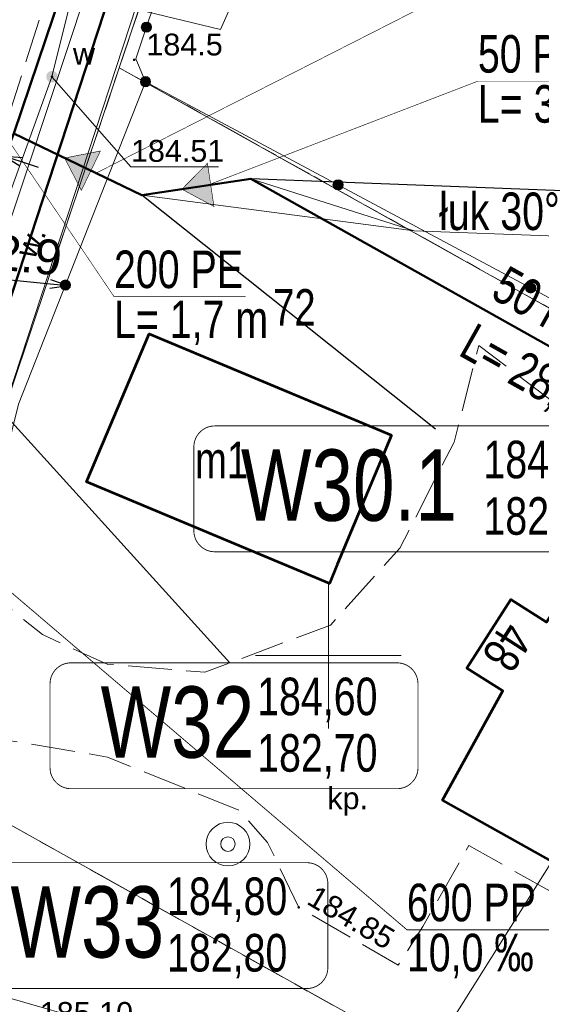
# Model space of a CAD drawing. Header units: metres. Extents: x 7482748 to 7484637, y 5684406 to 5687014.
# Tile 128 of 180: x 7483489 to 7483507, y 5686338 to 5686372. Entities that reach past the tile are written whole.
import ezdxf
from ezdxf.lldxf.tags import DXFTag

# ---------------------------------------------------------------- set-up
doc = ezdxf.new("R2010")
doc.units = ezdxf.units.M
doc.header["$MEASUREMENT"] = 0
for name, pattern in [('1', [1.5, 1, -0.5]), ('KTJZ01_500', [2, 1.5, -0.5]), ('l217_500', [2, 1.5, -0.5]), ('l218_500', [1, 0.5, -0.5])]:
    doc.linetypes.add(name, pattern=pattern)
for name, color, linetype, lineweight in [('.domiar', 250, 'Continuous', 9), ('.k deszczowa', 200, 'Continuous', 50), ('.ks tłoczny', 104, 'Continuous', 50), ('_Dzialki', 7, 'Continuous', 0), ('_Dzialki_opis', 7, 'Continuous', 0), ('_Kontury', 7, 'Continuous', 0), ('_Podzial_sekcyjny_krzyze', 7, '1', 13), ('_Uzytki', 7, 'Continuous', 0), ('EGB_Adres', 7, 'Continuous', 0), ('EGB_Budynek', 7, 'Continuous', 0), ('EGB_Budynek_opis', 7, 'Continuous', 0), ('GES__SUUS13_P', 7, 'Continuous', 13), ('GES__SUUS25_WP', 7, 'Continuous', 13), ('KTOK05_01', 7, 'Continuous', 13), ('RTPW01_P', 7, 'Continuous', 0), ('RTPW02_P', 7, 'Continuous', 0)]:
    doc.layers.add(name, color=color, linetype=linetype, lineweight=lineweight)
doc.layers.add('_ramki_nieplotowane', color=7, linetype='Continuous', lineweight=0, plot=False)
doc.layers.add('GES__SUPS01_08G', color=5, linetype='Continuous', lineweight=13, true_color=0x0000ff, transparency=0.25)
doc.layers.add('GES__SUUS_RG_KT', color=7, linetype='Continuous', lineweight=13, true_color=0x803300, transparency=0.25)
for name, color, linetype, lineweight, true_color in [('GES__SUPS01_08L', 5, 'Continuous', 13, 0x0000ff), ('GES__SUPS01_08P', 5, 'Continuous', 13, 0x0000ff), ('GES__SUPW_01_pL', 5, 'Continuous', 13, 0x0000ff)]:
    doc.layers.add(name, color=color, linetype=linetype, lineweight=lineweight, true_color=true_color)
for name, color, linetype, lineweight, transparency in [('GES__SUUS_ET_08T', 7, 'Continuous', 13, 0.25), ('KTJZ01_O', 7, 'KTJZ01_500', 13, 0.5), ('KTPL01_O', 7, 'KTJZ01_500', 13, 0.5), ('KTPL01_T', 7, 'Continuous', 13, 0.25), ('PTRW02_O', 7, 'Continuous', 13, 0.5), ('PTRW02_T', 7, 'Continuous', 13, 0.25), ('RTPW01_G', 7, 'Continuous', 13, 0.25), ('RTPW02_G', 7, 'Continuous', 13, 0.25)]:
    doc.layers.add(name, color=color, linetype=linetype, lineweight=lineweight, transparency=transparency)
doc.layers.add('IS_kanalizacja_sanitarna', color=7, linetype='SOLID', true_color=0x000000)
doc.layers.add('IS_Opisy_działek_Net', color=7, linetype='SOLID', true_color=0x000000)
doc.layers.add('IS_Węzeł_sieci_kanalizacyjnej_-_opisy', color=7, linetype='Continuous')
doc.styles.get("Standard").update_dxf_attribs({"font": 'simplex.shx', "width": 0.75})
doc.styles.add('STYL_ARIAL', font='simplex.shx', dxfattribs={"width": 0.75, "oblique": 0.1})
doc.styles.add('Style-Arial', font='arial.ttf')
tags = doc.linetypes.add('SOLID', pattern=[10, 10, 0]).pattern_tags.tags
tags[6:7] = [DXFTag(74, 4), DXFTag(75, 0), DXFTag(340, '0'), DXFTag(46, 0.0), DXFTag(50, 0.0), DXFTag(44, 0.0), DXFTag(45, 0.0)]
tags[4:5] = [DXFTag(74, 4), DXFTag(75, 0), DXFTag(340, '0'), DXFTag(46, 0.0), DXFTag(50, 0.0), DXFTag(44, 0.0), DXFTag(45, 0.0)]
doc.dimstyles.get("Standard").update_dxf_attribs({"dimtxt": 0.18, "dimasz": 0.18, "dimexe": 0.18, "dimexo": 0.0625, "dimgap": 0.09, "dimtad": 0, "dimtih": 1, "dimtoh": 1, "dimdec": 4, "dimzin": 0, "dimdsep": 46, "dimtxsty": 'Standard', "dimcen": 0.09, "dimadec": 0, "dimazin": 0, "dimtfac": 1, "dimtdec": 4, "dimtofl": 0, "dimtmove": 0, "dimatfit": 3, "dimfxl": 0, "dimtolj": 1, "dimtzin": 0, "dimarcsym": 0})

# ---------------------------------------------------------------- blocks, each defined once
blk = doc.blocks.new('SUUS13')
at = {"layer": 'GES__SUUS13_P', "linetype": 'Continuous', "lineweight": 13}
for radius in [0.75, 0.25]:
    blk.add_circle((0, 0), radius, dxfattribs=at)
blk = doc.blocks.new('SUUS25_27')
at = {"layer": 'GES__SUUS25_WP', "linetype": 'Continuous', "lineweight": 13}
h = blk.add_hatch(color=256, dxfattribs=at)
edge = h.paths.add_edge_path()
edge.add_arc((0, 0), 0.2, 0, 360)
blk = doc.blocks.new('RTPW01')
at = {"layer": 'RTPW01_P', "linetype": 'Continuous', "lineweight": 0}
h = blk.add_hatch(color=256, dxfattribs=at)
edge = h.paths.add_edge_path()
edge.add_arc((0, 0), 0.045, 0, 360)
blk = doc.blocks.new('RTPW01_3')
at = {"layer": 'RTPW02_P', "linetype": 'Continuous', "lineweight": 0}
h = blk.add_hatch(color=256, dxfattribs=at)
edge = h.paths.add_edge_path()
edge.add_arc((0, 0), 0.045, 0, 360)
blk = doc.blocks.new('SUPS01')
at = {"layer": 'GES__SUPS01_08P', "linetype": 'Continuous', "lineweight": 13}
h = blk.add_hatch(color=256, dxfattribs=at)
edge = h.paths.add_edge_path()
edge.add_arc((0, 0), 0.045, 0, 360)
blk = doc.blocks.new('TerminatorOpen_0.5')
at = {"color": 0, "linetype": 'ByBlock', "lineweight": -2}
for q in [(-1, 0.25), (-1, 0), (-1, -0.25)]:
    blk.add_line((0, 0), q, dxfattribs=at)
blk = doc.blocks.new('*D554')
at = {"layer": '.domiar', "color": 0, "linetype": 'Continuous', "lineweight": -2, "transparency": 16777216}
for p, q in [((7483487.809, 5686367.5), (7483484.577, 5686368.568)), ((7483488.972, 5686367.432), (7483488.972, 5686367.432)), ((7483489.457, 5686366.955), (7483490.037, 5686366.764))]:
    blk.add_line(p, q, dxfattribs=at)
at = {"layer": 'Defpoints', "color": 0, "linetype": 'Continuous', "transparency": 16777216}
for p in [(7483488.388, 5686367.309), (7483488.388, 5686367.309), (7483488.878, 5686367.147)]:
    blk.add_point(p, dxfattribs=at)
at = {"layer": '.domiar', "color": 0, "linetype": 'Continuous', "lineweight": -2, "transparency": 16777216, "xscale": 0.61, "yscale": 0.61, "zscale": 0.61}
for p, rotation in [((7483488.388, 5686367.309), 341.7178394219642), ((7483488.878, 5686367.147), 161.7178394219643)]:
    blk.add_blockref('TerminatorOpen_0.5', p, dxfattribs=dict(at, rotation=rotation))
at = {"layer": '.domiar', "color": 0, "linetype": 'Continuous', "transparency": 16777216, "insert": (7483486.19, 5686368.996), "char_height": 1.2, "attachment_point": 5, "rotation": 341.7178, "style": 'Style-Arial'}
blk.add_mtext('\\A1;0.5', dxfattribs=at)
blk = doc.blocks.new('*D555')
at = {"layer": '.domiar', "color": 0, "linetype": 'Continuous', "lineweight": -2, "transparency": 16777216}
for p, q in [((7483488.154, 5686363.28), (7483488.154, 5686363.28)), ((7483490.453, 5686362.75), (7483488.732, 5686362.921)), ((7483491.09, 5686362.989), (7483491.09, 5686362.989))]:
    blk.add_line(p, q, dxfattribs=at)
at = {"layer": 'Defpoints', "color": 0, "linetype": 'Continuous', "transparency": 16777216}
for p in [(7483488.125, 5686362.981), (7483488.125, 5686362.981), (7483491.06, 5686362.69)]:
    blk.add_point(p, dxfattribs=at)
at = {"layer": '.domiar', "color": 0, "linetype": 'Continuous', "lineweight": -2, "transparency": 16777216, "xscale": 0.61, "yscale": 0.61, "zscale": 0.61}
for p, rotation in [((7483488.125, 5686362.981), 174.3371874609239), ((7483491.06, 5686362.69), 354.3371874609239)]:
    blk.add_blockref('TerminatorOpen_0.5', p, dxfattribs=dict(at, rotation=rotation))
at = {"layer": '.domiar', "color": 0, "linetype": 'Continuous', "transparency": 16777216, "insert": (7483489.682, 5686363.744), "char_height": 1.2, "attachment_point": 5, "rotation": 354.3372, "style": 'Style-Arial'}
blk.add_mtext('\\A1;2.9', dxfattribs=at)

msp = doc.modelspace()

# ---------------------------------------------------------------- hatches: boundary and pattern name
at = {"layer": 'IS_kanalizacja_sanitarna', "linetype": 'Continuous', "ltscale": 0.01}
for points in [[(7483490.94436, 5686367.07984), (7483491.51876, 5686365.96963), (7483492.171, 5686367.3204)], [(7483494.96921, 5686366.00907), (7483496.06974, 5686365.41635), (7483495.84637, 5686366.89963)]]:
    msp.add_hatch(color=256, dxfattribs=at).paths.add_polyline_path(points)
at = {"layer": 'KTOK05_01', "linetype": 'Continuous', "lineweight": 13}
h = msp.add_hatch(color=256, dxfattribs=at)
edge = h.paths.add_edge_path()
edge.add_arc((7483493.75249, 5686371.57304), 0.175, 0, 360)
h = msp.add_hatch(color=256, dxfattribs=at)
edge = h.paths.add_edge_path()
edge.add_arc((7483493.72, 5686369.7), 0.175, 0, 360)
h = msp.add_hatch(color=256, dxfattribs=at)
edge = h.paths.add_edge_path()
edge.add_arc((7483493.72, 5686369.7), 0.175, 0, 360)
h = msp.add_hatch(color=256, dxfattribs=at)
edge = h.paths.add_edge_path()
edge.add_arc((7483493.72, 5686369.7), 0.175, 0, 360)
h = msp.add_hatch(color=256, dxfattribs=at)
edge = h.paths.add_edge_path()
edge.add_arc((7483500.33068, 5686366.15755), 0.175, 0, 360)
h = msp.add_hatch(color=256, dxfattribs=at)
edge = h.paths.add_edge_path()
edge.add_arc((7483490.97156, 5686362.72174), 0.175, 0, 360)
h = msp.add_hatch(color=256, dxfattribs=at)
edge = h.paths.add_edge_path()
edge.add_arc((7483506.94136, 5686362.6151), 0.175, 0, 360)

# ---------------------------------------------------------------- linework, layer by layer
at = {"layer": '.domiar', "linetype": 'Continuous'}
for points in [[(7483497.33271, 5686366.36557), (7483502.94132, 5686364.58031), (7483507.84872, 5686364.40293)], [(7483502.94132, 5686364.58031), (7483493.59154, 5686365.80218)]]:
    msp.add_lwpolyline(points, dxfattribs=at)
at = {"layer": '.k deszczowa', "linetype": 'Continuous'}
msp.add_lwpolyline([(7483493.12205, 5686374.61852), (7483477.63796, 5686327.31231)], dxfattribs=at)
at = {"layer": '.ks tłoczny', "color": 111, "linetype": 'Continuous', "true_color": 0x70ffb8}
msp.add_lwpolyline([(7483539.01604, 5686517.01603), (7483532.57298, 5686498.14781), (7483528.59305, 5686485.74461), (7483524.06285, 5686471.15079), (7483517.4639, 5686451.301), (7483517.4639, 5686451.301), (7483513.19053, 5686438.59386), (7483506.80338, 5686419.9052), (7483503.67491, 5686410.75136), (7483489.19771, 5686367.92381), (7483488.55879, 5686366.36971), (7483487.69105, 5686359.59365), (7483481.55397, 5686341.5735), (7483479.339, 5686335.06975), (7483478.08149, 5686331.37736), (7483471.44464, 5686310.91538), (7483469.74193, 5686304.9671), (7483455.28388, 5686263.28755), (7483450.42845, 5686249.12706), (7483447.14669, 5686239.55607), (7483444.38858, 5686231.83101), (7483432.0435, 5686195.45156)], dxfattribs=at)
at = {"layer": '.ks tłoczny', "linetype": 'Continuous'}
msp.add_lwpolyline([(7483489.19771, 5686367.92381), (7483493.59154, 5686365.80218), (7483497.33573, 5686366.36603), (7483522.11874, 5686352.4694)], dxfattribs=at)
at = {"layer": '_Dzialki', "color": 96, "linetype": 'Continuous', "true_color": 0x008000, "flags": 128}
for points in [[(7483492.82, 5686370.18), (7483505.77, 5686408.74)], [(7483484.88, 5686346.54), (7483492.82, 5686370.18)], [(7483561.36, 5686331.87), (7483492.82, 5686370.18)], [(7483558.66, 5686305.3), (7483484.88, 5686346.54)]]:
    msp.add_lwpolyline(points, dxfattribs=at)
at = {"layer": '_Kontury', "color": 96, "linetype": 'l217_500', "true_color": 0x008000, "flags": 128}
for points in [[(7483497.61, 5686384.42), (7483492.82, 5686370.18)], [(7483492.82, 5686370.18), (7483522.64, 5686353.51)], [(7483510.58, 5686332.17), (7483484.88, 5686346.54)]]:
    msp.add_lwpolyline(points, dxfattribs=at)
at = {"layer": '_Podzial_sekcyjny_krzyze', "linetype": 'Continuous'}
for p, q in [((7483500, 5686347.5), (7483500, 5686352.5)), ((7483497.5, 5686350), (7483502.5, 5686350))]:
    msp.add_line(p, q, dxfattribs=at)
at = {"layer": '_ramki_nieplotowane', "color": 3, "linetype": 'Continuous', "lineweight": 0, "flags": 128}
msp.add_lwpolyline([(7483208.98, 5685981.21), (7483494.44, 5685899.18), (7483610.57, 5686303.33), (7483325.11, 5686385.36), (7483208.98, 5685981.21)], close=True, dxfattribs=at)
at = {"layer": '_Uzytki', "color": 96, "linetype": 'l218_500', "true_color": 0x008000, "flags": 128}
for points in [[(7483497.61, 5686384.42), (7483492.82, 5686370.18)], [(7483492.82, 5686370.18), (7483484.88, 5686346.54)], [(7483522.64, 5686353.51), (7483492.82, 5686370.18)], [(7483484.88, 5686346.54), (7483510.58, 5686332.17)]]:
    msp.add_lwpolyline(points, dxfattribs=at)
at = {"layer": 'EGB_Budynek', "color": 7, "linetype": 'Continuous', "lineweight": 53, "flags": 128}
for points in [[(7483502.16, 5686357.57), (7483500.3, 5686353.13), (7483500.03, 5686352.48), (7483491.69, 5686355.96), (7483493.84, 5686361.04), (7483502.16, 5686357.57)], [(7483516.51, 5686350.07), (7483517.17, 5686349.68), (7483512.1, 5686340.42), (7483507.47, 5686343.05), (7483503.91, 5686345.04), (7483505.98, 5686348.79), (7483504.75, 5686349.57), (7483506.26, 5686351.93), (7483507.48, 5686351.15), (7483509.39, 5686354.16), (7483509.91, 5686353.86), (7483511.52, 5686356.47), (7483518.04, 5686352.76), (7483516.51, 5686350.07)]]:
    msp.add_lwpolyline(points, dxfattribs=at)
at = {"layer": 'GES__SUPS01_08L', "linetype": 'Continuous', "lineweight": 13, "flags": 128}
msp.add_lwpolyline([(7483490.51, 5686369.87), (7483493.22, 5686366.78), (7483496.23, 5686366.78)], dxfattribs=at)
at = {"layer": 'GES__SUPW_01_pL', "linetype": 'Continuous', "lineweight": 13, "flags": 128}
for points in [[(7483491.21, 5686372.73), (7483496.29, 5686371.49), (7483499.5, 5686378.71), (7483504.48, 5686398.85), (7483506.64, 5686401.58), (7483510.9, 5686410.15)], [(7483491.21, 5686372.73), (7483490.51, 5686369.87), (7483479.36, 5686339), (7483478.06, 5686333.44), (7483477.24, 5686331.05), (7483467.24, 5686301.96)], [(7483507.67, 5686342.93), (7483499.49, 5686329.92), (7483499.01, 5686329.83)]]:
    msp.add_lwpolyline(points, dxfattribs=at)
at = {"layer": 'IS_kanalizacja_sanitarna', "linetype": 'Continuous', "ltscale": 0.01, "const_width": 0.02}
for points in [[(7483490.94436, 5686367.07984), (7483491.51876, 5686365.96963), (7483492.171, 5686367.3204), (7483490.94436, 5686367.07984)], [(7483494.96921, 5686366.00907), (7483496.06974, 5686365.41635), (7483495.84637, 5686366.89963), (7483494.96921, 5686366.00907)]]:
    msp.add_lwpolyline(points, dxfattribs=at)
at = {"layer": 'IS_Opisy_działek_Net', "linetype": 'Continuous', "ltscale": 0.01, "const_width": 0.02}
for points in [[(7483492.0212, 5686366.55987), (7483508.1878, 5686374.78087), (7483515.8778, 5686374.78087)], [(7483495.8302, 5686366.13873), (7483505.1295, 5686369.71873), (7483512.8195, 5686369.71873)], [(7483489.06806, 5686367.60845), (7483492.63904, 5686362.32338), (7483497.15904, 5686362.32338)]]:
    msp.add_lwpolyline(points, dxfattribs=at)
at = {"layer": 'IS_Węzeł_sieci_kanalizacyjnej_-_opisy', "color": 18, "linetype": 'SOLID', "ltscale": 0.01, "true_color": 0x000000}
for points in [[(7483514.6071, 5686365.70786), (7483497.33573, 5686366.36546)], [(7483503.67379, 5686357.77496), (7483493.59154, 5686365.80161)], [(7483496.6181, 5686349.75253), (7483487.69105, 5686359.59309)]]:
    msp.add_lwpolyline(points, dxfattribs=at)
at = {"layer": 'IS_Węzeł_sieci_kanalizacyjnej_-_opisy', "color": 18, "linetype": 'SOLID', "ltscale": 0.01, "true_color": 0x000000, "const_width": 0.03}
for points in [[(7483496.09973, 5686353.56456), (7483510.11973, 5686353.56456, 0.414214), (7483510.83973, 5686354.28456), (7483510.83973, 5686357.16456, 0.414214), (7483510.11973, 5686357.88456), (7483496.09973, 5686357.88456, 0.414214), (7483495.37973, 5686357.16456), (7483495.37973, 5686354.28456, 0.414214), (7483496.09973, 5686353.56456)], [(7483491.16306, 5686345.43253), (7483502.35306, 5686345.43253, 0.414214), (7483503.07306, 5686346.15253), (7483503.07306, 5686349.03253, 0.414214), (7483502.35306, 5686349.75253), (7483491.16306, 5686349.75253, 0.414214), (7483490.44306, 5686349.03253), (7483490.44306, 5686346.15253, 0.414214), (7483491.16306, 5686345.43253)], [(7483488.06931, 5686338.57351), (7483499.25931, 5686338.57351, 0.414214), (7483499.97931, 5686339.29351), (7483499.97931, 5686342.17351, 0.414214), (7483499.25931, 5686342.89351), (7483488.06931, 5686342.89351, 0.414214), (7483487.34931, 5686342.17351), (7483487.34931, 5686339.29351, 0.414214), (7483488.06931, 5686338.57351)]]:
    msp.add_lwpolyline(points, format="xyb", dxfattribs=at)
at = {"layer": 'IS_Węzeł_sieci_kanalizacyjnej_-_opisy', "color": 200, "linetype": 'SOLID', "ltscale": 0.01, "const_width": 0.03}
msp.add_lwpolyline([(7483486.50227, 5686354.39411), (7483502.69264, 5686340.5905), (7483514.24148, 5686340.5905)], dxfattribs=at)
at = {"layer": 'KTJZ01_O', "linetype": 'KTJZ01_500', "lineweight": 13, "flags": 128}
msp.add_lwpolyline([(7483197.91, 5685647.78), (7483191.3, 5685645.21), (7483187.04, 5685652.01), (7483182.78, 5685658.81), (7483173.01, 5685674.4), (7483160.42, 5685696.27), (7483153.69, 5685714.72), (7483149.66, 5685738.88), (7483150.14, 5685742.97), (7483152.18, 5685766.74), (7483152.64, 5685773.87), (7483156.88, 5685789.66), (7483160.03, 5685797.82), (7483165.63, 5685808.56), (7483171.47, 5685814.85), (7483176.12, 5685820.16), (7483191.38, 5685837.95), (7483216.44, 5685866.07), (7483238.67, 5685890.6), (7483242.86, 5685894.87), (7483263.91, 5685918.34), (7483290.28, 5685947.07), (7483315.51, 5685974.43), (7483346.16, 5686007.45), (7483367.58, 5686031.19), (7483372.66, 5686037.59), (7483378.07, 5686044.41), (7483383.78, 5686055), (7483386.81, 5686063.17), (7483391.06, 5686075.79), (7483392.94, 5686081.53), (7483394.38, 5686081.91), (7483397.17, 5686082.85), (7483401.23, 5686082.98), (7483404.7, 5686083), (7483407.11, 5686083.92), (7483410.43, 5686086.41), (7483412.08, 5686088.69), (7483412.96, 5686091.17), (7483413.79, 5686094.46), (7483412.71, 5686099.4), (7483411.05, 5686100.85), (7483407.94, 5686103.18), (7483405.29, 5686104.69), (7483403.35, 5686106.28), (7483402.57, 5686107.54), (7483401.86, 5686108.47), (7483403.54, 5686113.11), (7483404.07, 5686113.93), (7483409.52, 5686129.91), (7483416.09, 5686150.36), (7483420.49, 5686164.15), (7483421.47, 5686167.05), (7483423.62, 5686173.38), (7483428.4, 5686186.8), (7483437.81, 5686215.26), (7483441.02, 5686225.03), (7483450.09, 5686253.79), (7483453.73, 5686263.28), (7483459.39, 5686280.61), (7483466.44, 5686301.37), (7483471.25, 5686316.24), (7483473.9, 5686323.17), (7483478.13, 5686336.85), (7483485.37, 5686356.93), (7483492.13, 5686378.36), (7483498.67, 5686398.43), (7483502.19, 5686408.5), (7483505.2, 5686417.38), (7483513.05, 5686441.11), (7483516.25, 5686450.23), (7483530.52, 5686493.07), (7483533.34, 5686501.51), (7483543.47, 5686531.52), (7483557.14, 5686572.33), (7483559.91, 5686580.46), (7483570.16, 5686610.95), (7483575.71, 5686628.68), (7483581.26, 5686643.91), (7483583.2, 5686649.41), (7483591.35, 5686674.28), (7483597.45, 5686691.67), (7483602.2, 5686705.71), (7483616.93, 5686750.38), (7483619.53, 5686757.95), (7483621.36, 5686763.29), (7483634.9, 5686799.43), (7483640.84, 5686811.96)], dxfattribs=at)
at = {"layer": 'KTOK05_01', "linetype": 'Continuous', "lineweight": 13, "flags": 128}
for points in [[(7483498.94, 5686384.86), (7483498.29, 5686385.13), (7483493.39, 5686370.49), (7483493.72, 5686369.7)], [(7483493.72, 5686369.7), (7483489.36, 5686358.63), (7483487.96, 5686353.03), (7483488.56, 5686352.03)], [(7483493.72, 5686369.7), (7483510.03, 5686360.96), (7483538.29, 5686345.82)]]:
    msp.add_lwpolyline(points, dxfattribs=at)
at = {"layer": 'KTOK05_01', "linetype": 'Continuous', "lineweight": 13}
for centre in [(7483493.75, 5686371.57), (7483493.72, 5686369.7), (7483493.72, 5686369.7), (7483493.72, 5686369.7), (7483500.33, 5686366.16), (7483490.97, 5686362.72), (7483506.94, 5686362.62)]:
    msp.add_circle(centre, 0.175, dxfattribs=at)
at = {"layer": 'KTPL01_O', "linetype": 'KTJZ01_500', "lineweight": 13, "flags": 128}
msp.add_lwpolyline([(7483488.56, 5686352.03), (7483486.89, 5686347.25), (7483489.01, 5686347.09), (7483492.41, 5686346.52), (7483496.94, 5686344.69), (7483497.91, 5686343.59), (7483498.98, 5686341.36), (7483502.39, 5686339.37), (7483503.24, 5686340.7), (7483504.82, 5686343.48), (7483511.66, 5686339.64), (7483512.1, 5686340.42), (7483503.91, 5686345.04), (7483505.98, 5686348.79), (7483504.75, 5686349.57), (7483506.26, 5686351.93), (7483507.48, 5686351.15), (7483509.39, 5686354.16), (7483509.91, 5686353.86), (7483511.52, 5686356.47), (7483509.66, 5686357.43), (7483507.99, 5686358.49), (7483505.16, 5686360.65), (7483504.31, 5686357.33), (7483502.45, 5686353.69), (7483500.07, 5686351.05), (7483495.76, 5686349.43), (7483492.4, 5686349.71), (7483490.18, 5686350.72), (7483488.56, 5686352.03)], close=True, dxfattribs=at)
at = {"layer": 'PTRW02_O', "linetype": 'Continuous', "lineweight": 13, "flags": 128}
msp.add_lwpolyline([(7483485.39, 5686353.87), (7483487.1, 5686353.09), (7483497.62, 5686385.16), (7483495.97, 5686385.69), (7483485.39, 5686353.87)], close=True, dxfattribs=at)

# ---------------------------------------------------------------- block references
at = {"layer": 'GES__SUPS01_08P', "linetype": 'Continuous', "lineweight": 13}
msp.add_blockref('SUPS01', (7483490.51, 5686369.87), dxfattribs=at)
at = {"layer": 'GES__SUUS13_P', "linetype": 'Continuous', "lineweight": 13}
msp.add_blockref('SUUS13', (7483496.55, 5686343.53), dxfattribs=at)
at = {"layer": 'GES__SUUS25_WP', "linetype": 'Continuous', "lineweight": 13, "rotation": 332.16}
msp.add_blockref('SUUS25_27', (7483490.51, 5686369.87), dxfattribs=at)
at = {"layer": 'RTPW01_P', "linetype": 'Continuous', "lineweight": 0}
msp.add_blockref('RTPW01', (7483493.33, 5686370.45), dxfattribs=at)
at = {"layer": 'RTPW02_P', "linetype": 'Continuous', "lineweight": 0}
msp.add_blockref('RTPW01_3', (7483498.98, 5686341.36), dxfattribs=at)

# ---------------------------------------------------------------- texts
at = {"layer": '.k deszczowa', "linetype": 'Continuous', "char_height": 1.2888}
for s, insert, attachment_point in [('{\\fArial|b0|i0|c238|p34;600 PP}', (7483502.69264, 5686340.8641), 7), ('{\\fArial|b0|i0|c238|p34;10,0 ‰}', (7483502.69264, 5686340.4537), 1)]:
    msp.add_mtext(s, dxfattribs=dict(at, insert=insert, attachment_point=attachment_point))
at = {"layer": '_Dzialki_opis', "color": 96, "true_color": 0x008000, "insert": (7483498.1, 5686361.33), "char_height": 1.25, "attachment_point": 7, "line_spacing_factor": 0.6, "style": 'STYL_ARIAL'}
msp.add_mtext('\\fArial|b0|i0|c238238|p39;72', dxfattribs=at)
at = {"layer": 'EGB_Adres', "insert": (7483505.61, 5686350.64), "char_height": 1.25, "attachment_point": 8, "rotation": 237.264774, "line_spacing_factor": 0.6, "style": 'STYL_ARIAL'}
msp.add_mtext('\\fArial|b0|i0|c238238|p39;48', dxfattribs=at)
at = {"layer": 'EGB_Budynek_opis', "color": 7, "insert": (7483495.42, 5686356.09), "char_height": 1.25, "attachment_point": 7, "line_spacing_factor": 0.6, "style": 'STYL_ARIAL'}
msp.add_mtext('\\fArial|b0|i0|c238238|p39;m1', dxfattribs=at)
at = {"layer": 'GES__SUPS01_08G', "linetype": 'Continuous', "lineweight": 13, "style": 'Style-Arial'}
msp.add_text('184.51', height=0.75, dxfattribs=at).set_placement((7483493.22, 5686366.95))
at = {"layer": 'GES__SUUS_ET_08T', "linetype": 'Continuous', "lineweight": 13, "style": 'Style-Arial'}
msp.add_text('w', height=0.75, dxfattribs=at).set_placement((7483491.23, 5686370.28))
at = {"layer": 'GES__SUUS_RG_KT', "linetype": 'Continuous', "lineweight": 13, "style": 'Style-Arial'}
msp.add_text('185.10', height=0.75, dxfattribs=at).set_placement((7483490.09, 5686337.36))
at = {"layer": 'IS_Opisy_działek_Net', "linetype": 'Continuous', "ltscale": 0.01, "char_height": 1.2888}
for s, insert, attachment_point in [('{\\fArial|b0|i0|c238|p34;50 PE}', (7483505.1295, 5686369.99233), 7), ('\\fArial|b0|i0;L= 3,8 m', (7483505.1295, 5686369.58193), 1), ('{\\fArial|b0|i0|c238|p34;200 PE}', (7483492.63904, 5686362.59698), 7), ('\\fArial|b0|i0;L= 1,7 m', (7483492.63904, 5686362.18658), 1), ('\\fArial|b0|i0;', (7483503.648, 5686356.584), 7), ('\\fArial|b0|i0;', (7483502.298, 5686356.1736), 1), ('\\fArial|b0|i0;', (7483503.708, 5686355.584), 7), ('\\fArial|b0|i0;', (7483503.708, 5686355.584), 7), ('\\fArial|b0|i0;', (7483505.67469, 5686342.6551), 7)]:
    msp.add_mtext(s, dxfattribs=dict(at, insert=insert, attachment_point=attachment_point))
at = {"layer": 'IS_Opisy_działek_Net', "linetype": 'Continuous', "ltscale": 0.01, "char_height": 1.2888, "rotation": 330.7}
for s, insert, attachment_point in [('{\\fArial|b0|i0|c238|p34;50 PE}', (7483505.5105, 5686362.28858), 7), ('\\fArial|b0|i0;L= 28,4 m', (7483505.04539, 5686361.45976), 1)]:
    msp.add_mtext(s, dxfattribs=dict(at, insert=insert, attachment_point=attachment_point))
at = {"layer": 'IS_Węzeł_sieci_kanalizacyjnej_-_opisy', "color": 18, "linetype": 'SOLID', "ltscale": 0.01, "true_color": 0x000000}
for s, insert, char_height, attachment_point in [('{\\fArial|b0|i0|c238|p34;łuk 30%%D}', (7483503.79704, 5686364.58916), 1.2888, 7), ('\\fArial|b0|i0;W30.1', (7483504.40723, 5686354.59296), 2.448, 9), ('\\fArial|b0|i0;184,50', (7483505.31973, 5686355.84816), 1.2888, 7), ('\\fArial|b0|i0;182,70', (7483505.31973, 5686355.43776), 1.2888, 1), ('\\fArial|b0|i0;W32', (7483497.45306, 5686346.46093), 2.448, 9), ('\\fArial|b0|i0;184,60', (7483497.55306, 5686347.71613), 1.2888, 7), ('\\fArial|b0|i0;182,70', (7483497.55306, 5686347.30573), 1.2888, 1), ('\\fArial|b0|i0;184,80', (7483494.45931, 5686340.85711), 1.2888, 7), ('\\fArial|b0|i0;W33', (7483494.35931, 5686339.60191), 2.448, 9), ('\\fArial|b0|i0;182,80', (7483494.45931, 5686340.44671), 1.2888, 1)]:
    msp.add_mtext(s, dxfattribs=dict(at, insert=insert, char_height=char_height, attachment_point=attachment_point))
at = {"layer": 'KTPL01_T', "linetype": 'Continuous', "lineweight": 13, "style": 'Style-Arial'}
msp.add_text('kp.', height=0.75, dxfattribs=at).set_placement((7483499.96, 5686344.73))
at = {"layer": 'PTRW02_T', "linetype": 'Continuous', "lineweight": 13, "style": 'Style-Arial'}
msp.add_text('w.', height=0.75, rotation=65.34, dxfattribs=at).set_placement((7483489.9, 5686363.57))
at = {"layer": 'RTPW01_G', "linetype": 'Continuous', "lineweight": 13, "style": 'Style-Arial'}
msp.add_text('184.5', height=0.75, dxfattribs=at).set_placement((7483493.75, 5686370.6))
at = {"layer": 'RTPW02_G', "linetype": 'Continuous', "lineweight": 13, "style": 'Style-Arial'}
msp.add_text('184.85', height=0.75, rotation=329.73, dxfattribs=at).set_placement((7483499.21, 5686341.5))

# ---------------------------------------------------------------- dimensions: what is measured, and where the dimension line sits
at = {"layer": '.domiar', "color": 7, "linetype": 'Continuous'}
for p1, p2, picture, middle in [((7483488.87825, 5686367.14676), (7483488.38833, 5686367.30862), '*D554', (7483486.18987, 5686368.99613)), ((7483491.06, 5686362.69), (7483488.12484, 5686362.98104), '*D555', (7483489.68248, 5686363.74376))]:
    dim = msp.add_aligned_dim(p1=p1, p2=p2, distance=0, dimstyle='Standard', override={"dimtxt": 1.2, "dimasz": 0.61, "dimexe": 0.3, "dimexo": 0.3, "dimgap": 0.3, "dimtad": 1, "dimtih": 0, "dimtoh": 0, "dimdec": 1, "dimzin": 11, "dimdsep": 0, "dimtxsty": 'Style-Arial', "dimblk": 'TerminatorOpen_0.5', "dimadec": 4, "dimazin": 3, "dimtdec": 1, "dimatfit": 1, "dimldrblk": 'TerminatorOpen_0.5', "dimfrac": 2, "dimtzin": 11}, dxfattribs=at)
    dim.commit()
    dim.dimension.update_dxf_attribs({"geometry": picture, "text_midpoint": middle})

doc.saveas('drawing.dxf')
